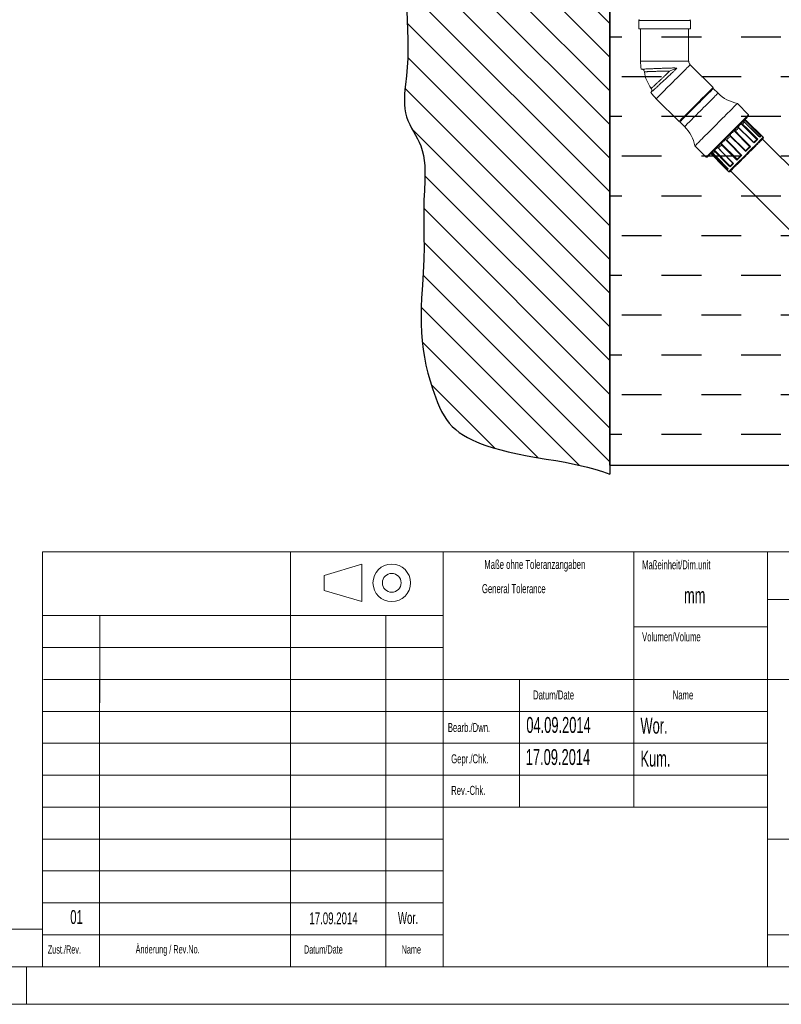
# Model space of a CAD drawing. Header units: millimetres. Extents: x 0 to 420, y 0 to 297.
# Tile 20 of 31: x 229 to 330, y 0 to 131. Entities that reach past the tile are written whole.
import ezdxf

# ---------------------------------------------------------------- set-up
doc = ezdxf.new("R2010")
doc.units = ezdxf.units.MM
doc.styles.add('SLDTEXTSTYLE0', font='TXT', dxfattribs={"width": 0.638186})
doc.styles.add('SLDTEXTSTYLE1', font='TXT', dxfattribs={"width": 0.605})
doc.dimstyles.new('SLDDIMSTYLE1', dxfattribs={"dimtxt": 2.568319, "dimasz": 3.3, "dimexe": 0, "dimexo": 0.0625, "dimgap": 0.64208, "dimtad": 1, "dimdec": 1, "dimlfac": 10, "dimrnd": 1e-09, "dimzin": 12, "dimdsep": 46, "dimtxsty": 'SLDTEXTSTYLE1', "dimsah": 1, "dimcen": 0.09, "dimadec": 0, "dimazin": 3, "dimtfac": 1, "dimtdec": 1, "dimtofl": 0, "dimtmove": 0, "dimatfit": 3, "dimfxl": 1, "dimfrac": 2, "dimtolj": 1, "dimtzin": 12, "dimarcsym": 0})

# ---------------------------------------------------------------- blocks, each defined once
blk = doc.blocks.new('SW_BROKEN_VIEW_0')
at = {"color": 0, "linetype": 'Continuous'}
for p, q in [((0, 27.43), (0, -66.6)), ((-27.02, 20.43), (0, -6.59)), ((-27.07, 15.99), (0, -11.08)), ((-27.12, 11.55), (0, -15.57)), ((-27.16, 7.1), (0, -20.06)), ((-27.15, 2.6), (0, -24.55)), ((0, 0), (0, -66.6)), ((0, -65.42), (0, 0)), ((-27.09, -1.95), (0, -29.04)), ((-27.01, -4.93), (-26.96, -6.2)), ((-26.96, -6.2), (-26.91, -7.46)), ((-26.95, -6.58), (0, -33.53)), ((-26.91, -7.46), (-26.87, -8.73)), ((-26.87, -8.73), (-26.86, -10)), ((0, -8.37), (1.62, -8.37)), ((6.91, -8.37), (12.2, -8.37)), ((17.5, -8.37), (22.79, -8.37)), ((-26.86, -10), (-26.88, -11.28)), ((-26.88, -11.28), (-26.95, -12.42)), ((-26.88, -11.14), (0, -38.02)), ((-26.95, -12.42), (-27.06, -13.57)), ((-27.06, -13.57), (-27.19, -14.73)), ((1.62, -13.66), (6.91, -13.66)), ((12.2, -13.66), (17.5, -13.66)), ((22.79, -13.66), (28.08, -13.66)), ((-27.26, -15.4), (-27.31, -16.08)), ((-27.19, -14.73), (-27.26, -15.4)), ((-27.24, -15.27), (0, -42.51)), ((-27.31, -16.08), (-27.33, -16.74)), ((-27.33, -16.74), (-27.31, -17.4)), ((-27.31, -17.4), (-27.27, -17.95)), ((-27.27, -17.95), (-27.18, -18.49)), ((-27.18, -18.49), (-27.05, -19.02)), ((-27.05, -19.02), (-26.86, -19.54)), ((-26.86, -19.54), (-26.63, -20.05)), ((0, -18.95), (1.62, -18.95)), ((6.91, -18.95), (12.2, -18.95)), ((17.5, -18.95), (22.79, -18.95)), ((-26.63, -20.05), (-26.38, -20.55)), ((-26.38, -20.55), (-26.12, -21.01)), ((-26.28, -20.73), (0, -47)), ((-26.12, -21.01), (-25.85, -21.48)), ((-25.85, -21.48), (-25.6, -21.95)), ((-25.6, -21.95), (-25.36, -22.43)), ((-25.36, -22.43), (-25.16, -22.91)), ((-25.16, -22.91), (-24.96, -23.54)), ((-24.96, -23.54), (-24.8, -24.19)), ((-24.8, -24.19), (-24.7, -24.85)), ((-24.7, -24.85), (-24.64, -25.52)), ((1.62, -24.24), (6.91, -24.24)), ((12.2, -24.24), (17.5, -24.24)), ((22.79, -24.24), (28.08, -24.24)), ((-24.64, -25.52), (-24.61, -26.2)), ((-24.61, -26.2), (-24.6, -26.88)), ((-24.6, -26.88), (-24.62, -27.57)), ((-24.6, -26.89), (0, -51.49)), ((-24.62, -27.57), (-24.68, -28.85)), ((-24.74, -30.12), (-24.77, -31.39)), ((-24.68, -28.85), (-24.74, -30.12)), ((0, -29.54), (1.62, -29.54)), ((6.91, -29.54), (12.2, -29.54)), ((17.5, -29.54), (22.79, -29.54)), ((-24.77, -31.21), (0, -55.98)), ((-24.77, -31.39), (-24.77, -32.64)), ((-24.77, -32.64), (-24.76, -33.88)), ((-24.76, -33.88), (-24.74, -35.12)), ((-24.74, -35.12), (-24.72, -36.35)), ((1.62, -34.83), (6.91, -34.83)), ((12.2, -34.83), (17.5, -34.83)), ((22.79, -34.83), (28.08, -34.83)), ((-24.72, -36.35), (-24.74, -38.05)), ((-24.73, -35.74), (0, -60.47)), ((-24.74, -38.05), (-24.82, -39.75)), ((-24.82, -39.75), (-24.93, -41.46)), ((-24.84, -40.12), (0, -64.96)), ((0, -40.12), (1.62, -40.12)), ((6.91, -40.12), (12.2, -40.12)), ((17.5, -40.12), (22.79, -40.12)), ((-24.93, -41.46), (-25.04, -43.17)), ((-25.04, -43.17), (-25.09, -44.31)), ((-25.09, -44.31), (-25.11, -45.45)), ((-25.09, -44.36), (-4.05, -65.4)), ((-25.11, -45.45), (-25.11, -46.6)), ((1.62, -45.41), (6.91, -45.41)), ((12.2, -45.41), (17.5, -45.41)), ((22.79, -45.41), (28.08, -45.41)), ((-25.11, -46.6), (-25.07, -47.73)), ((-25.07, -47.73), (-24.98, -48.86)), ((-24.98, -48.86), (-24.85, -49.99)), ((-24.97, -48.97), (-9.53, -64.41)), ((-24.85, -49.99), (-24.68, -51.04)), ((-24.68, -51.04), (-24.47, -52.09)), ((0, -50.7), (1.62, -50.7)), ((6.91, -50.7), (12.2, -50.7)), ((17.5, -50.7), (22.79, -50.7)), ((-24.47, -52.09), (-24.22, -53.14)), ((-24.22, -53.14), (-23.93, -54.18)), ((-23.93, -54.18), (-23.6, -55.22)), ((-23.78, -54.65), (-15.26, -63.17)), ((-23.6, -55.22), (-23.39, -55.84)), ((-23.39, -55.84), (-23.16, -56.46)), ((1.62, -55.99), (6.91, -55.99)), ((12.2, -55.99), (17.5, -55.99)), ((22.79, -55.99), (28.08, -55.99)), ((-23.16, -56.46), (-22.92, -57.08)), ((-22.92, -57.08), (-22.66, -57.68)), ((-22.66, -57.68), (-22.38, -58.27)), ((-22.38, -58.27), (-22.06, -58.84)), ((-22.06, -58.84), (-21.73, -59.34)), ((-21.73, -59.34), (-21.36, -59.82)), ((-21.36, -59.82), (-20.96, -60.26)), ((-20.96, -60.26), (-20.51, -60.67)), ((-20.51, -60.67), (-20.03, -61.04)), ((-20.03, -61.04), (-19.49, -61.4)), ((-19.49, -61.4), (-18.92, -61.73)), ((0, -61.29), (1.62, -61.29)), ((6.91, -61.29), (12.2, -61.29)), ((17.5, -61.29), (22.79, -61.29)), ((-18.92, -61.73), (-18.33, -62.03)), ((-18.33, -62.03), (-17.72, -62.3)), ((-17.72, -62.3), (-17.1, -62.55)), ((-17.1, -62.55), (-16.48, -62.78)), ((-16.48, -62.78), (-15.5, -63.1)), ((-15.5, -63.1), (-14.52, -63.38)), ((-14.52, -63.38), (-13.53, -63.63)), ((-13.53, -63.63), (-12.27, -63.91)), ((-12.27, -63.91), (-11, -64.15)), ((-11, -64.15), (-9.74, -64.38)), ((-9.74, -64.38), (-8.47, -64.59)), ((-8.47, -64.59), (-7.2, -64.8)), ((-7.2, -64.8), (-5.93, -65.02)), ((-5.93, -65.02), (-4.94, -65.21)), ((-4.94, -65.21), (-3.94, -65.43)), ((-3.94, -65.43), (-2.95, -65.67)), ((0, -65.42), (76.14, -65.42)), ((-2.95, -65.67), (-1.97, -65.94)), ((-1.97, -65.94), (-0.98, -66.25)), ((-0.98, -66.25), (0, -66.6))]:
    blk.add_line(p, q, dxfattribs=at)
blk = doc.blocks.new('_D_1')
at = {"color": 7, "linetype": 'Continuous', "lineweight": 0}
for p, q in [((287.43, 200.76), (286.84, 200.76)), ((286.84, 200.76), (286.84, 196.82)), ((293.8, 200.76), (294.38, 200.76)), ((294.38, 200.76), (294.38, 196.82)), ((286.84, 196.82), (287.43, 196.82)), ((294.38, 196.82), (293.8, 196.82)), ((304.07, 196.23), (285.42, 196.23)), ((304.07, 196.23), (312.96, 196.23))]:
    blk.add_line(p, q, dxfattribs=at)
for points in [[(304.07, 196.23), (307.37, 195.73), (307.37, 196.73)], [(312.96, 196.23), (309.66, 196.73), (309.66, 195.73)]]:
    blk.add_solid(points, dxfattribs=at)
at = {"color": 7, "linetype": 'Continuous', "lineweight": 0, "char_height": 2.646, "attachment_point": 1, "style": 'SLDTEXTSTYLE1'}
for s, insert in [('88,8', (287.18, 204.76)), ('3,5', (288.16, 200.23))]:
    blk.add_mtext(s, dxfattribs=dict(at, insert=insert))

msp = doc.modelspace()

# ---------------------------------------------------------------- linework, layer by layer
at = {"color": 7, "linetype": 'Continuous', "lineweight": 0}
for p, q in [((311.505, 130.974), (311.505, 129.874)), ((316.949, 129.874), (311.505, 129.874)), ((311.755, 129.874), (311.755, 125.574)), ((318.405, 129.874), (316.949, 129.874)), ((318.155, 125.574), (318.155, 129.874)), ((318.405, 129.874), (318.405, 130.974)), ((321.402, 122.037), (318.361, 125.078)), ((321.437, 121.931), (321.296, 121.931)), ((322.073, 121.295), (321.437, 121.931)), ((313.836, 120.552), (316.876, 117.512)), ((326.139, 118.431), (324.646, 119.924)), ((326.139, 118.289), (326.139, 118.431)), ((316.982, 117.618), (316.982, 117.476)), ((316.982, 117.476), (317.619, 116.84)), ((327.226, 115.134), (325.136, 117.219)), ((327.715, 115.623), (325.613, 117.696)), ((328.084, 115.424), (325.799, 117.669)), ((325.74, 113.648), (323.632, 115.715)), ((326.275, 114.183), (324.198, 116.281)), ((318.99, 114.267), (320.482, 112.774)), ((324.592, 112.499), (322.495, 114.578)), ((340.635, 102.521), (327.978, 115.178)), ((320.482, 112.774), (320.624, 112.774)), ((323.269, 111.177), (321.198, 113.281)), ((321.244, 113.114), (323.489, 110.829)), ((323.687, 111.595), (321.604, 113.687)), ((323.735, 110.935), (336.392, 98.278))]:
    msp.add_line(p, q, dxfattribs=at)
at = {"color": 8, "linetype": 'Continuous', "lineweight": 0}
for p, q in [((316.949, 130.974), (311.505, 130.974)), ((318.405, 130.974), (316.949, 130.974)), ((311.755, 125.574), (314.955, 125.574)), ((314.955, 125.574), (318.155, 125.574)), ((325.799, 117.669), (325.777, 117.647))]:
    msp.add_line(p, q, dxfattribs=at)
at = {"color": 133, "linetype": 'Continuous', "lineweight": 0}
for p, q in [((232.12, 60.25), (232.12, 5)), ((232.12, 60.25), (415, 60.25)), ((265.14, 51.738), (265.14, 60.25)), ((285.46, 60.25), (285.46, 5)), ((310.86, 60.25), (310.86, 26.25)), ((310.86, 60.25), (310.86, 26.25)), ((328.64, 60.25), (328.64, 5)), ((274.626, 58.605), (269.626, 57.105)), ((274.626, 58.605), (274.626, 53.605)), ((269.626, 57.105), (269.626, 55.105)), ((269.626, 55.105), (274.626, 53.605)), ((328.64, 53.875), (415, 53.875)), ((232.12, 51.75), (285.46, 51.75)), ((239.744, 40.139), (239.744, 51.75)), ((265.14, 51.738), (265.14, 5)), ((277.849, 51.784), (277.84, 5)), ((310.86, 50.25), (328.64, 50.25)), ((232.12, 47.5), (285.46, 47.5)), ((232.282, 43.25), (285.965, 43.25)), ((239.74, 43.25), (239.74, 5)), ((285.46, 43.25), (415, 43.25)), ((295.62, 43.25), (295.62, 26.25)), ((232.12, 39), (285.46, 39)), ((285.46, 39), (328.64, 39)), ((232.12, 34.75), (285.46, 34.75)), ((285.46, 34.75), (328.64, 34.75)), ((232.12, 30.5), (285.46, 30.5)), ((285.46, 30.5), (328.64, 30.5)), ((232.12, 26.25), (285.46, 26.25)), ((285.46, 26.25), (328.64, 26.25)), ((232.12, 22), (285.46, 22)), ((328.64, 22), (415, 22)), ((232.12, 17.75), (285.46, 17.75)), ((232.12, 13.5), (285.46, 13.5)), ((10, 10), (232.12, 10)), ((232.12, 9.25), (285.46, 9.25)), ((328.64, 9.25), (415, 9.25)), ((5, 5), (415, 5)), ((230, 0), (230, 5)), ((0, 0), (420, 0))]:
    msp.add_line(p, q, dxfattribs=at)
at = {"color": 7, "linetype": 'Continuous', "lineweight": 0, "flags": 128}
for points in [[(315.623, 124.235), (316.103, 124.433), (316.345, 124.533), (316.581, 124.631)], [(321.437, 121.931), (321.424, 121.918), (321.387, 121.881), (321.324, 121.818), (321.238, 121.732), (321.129, 121.623), (320.998, 121.492), (320.846, 121.34), (320.676, 121.17), (320.49, 120.984), (320.289, 120.783), (320.076, 120.57), (319.853, 120.347), (319.622, 120.116), (319.387, 119.881), (319.15, 119.644), (318.914, 119.408), (318.681, 119.175), (318.454, 118.948), (318.236, 118.73), (318.028, 118.522), (317.834, 118.328), (317.656, 118.15), (317.495, 117.989), (317.353, 117.847), (317.233, 117.727), (317.135, 117.629), (317.061, 117.555), (317.011, 117.505), (316.985, 117.479), (316.982, 117.476)], [(319.139, 119.774), (319.375, 120.011), (319.609, 120.245), (319.838, 120.474), (320.059, 120.695), (320.27, 120.906), (320.469, 121.104), (320.653, 121.288), (320.82, 121.456), (320.969, 121.605), (321.098, 121.734), (321.206, 121.841), (321.291, 121.926), (321.352, 121.988), (321.389, 122.025), (321.402, 122.037)], [(316.876, 117.512), (316.888, 117.524), (316.926, 117.561), (316.987, 117.622), (317.072, 117.707), (317.179, 117.815), (317.308, 117.944), (317.457, 118.093), (317.625, 118.26), (317.809, 118.444), (318.007, 118.643), (318.219, 118.854), (318.44, 119.075), (318.668, 119.304), (318.902, 119.538), (319.139, 119.774)], [(324.646, 119.924), (324.643, 119.921), (324.618, 119.896), (324.569, 119.846), (324.495, 119.773), (324.398, 119.675), (324.278, 119.556), (324.137, 119.414), (323.975, 119.252), (323.794, 119.072), (323.596, 118.873), (323.382, 118.66), (323.155, 118.432), (322.916, 118.193), (322.667, 117.944), (322.41, 117.688), (322.149, 117.426), (321.884, 117.162), (321.619, 116.896), (321.356, 116.633), (321.097, 116.374), (320.844, 116.121), (320.599, 115.877), (320.366, 115.643), (320.145, 115.422), (319.939, 115.216), (319.749, 115.026), (319.577, 114.855), (319.426, 114.703), (319.295, 114.572), (319.186, 114.463), (319.101, 114.378), (319.039, 114.316), (319.002, 114.279), (318.99, 114.267)], [(320.482, 112.774), (320.495, 112.786), (320.532, 112.824), (320.594, 112.885), (320.679, 112.971), (320.788, 113.079), (320.918, 113.21), (321.07, 113.362), (321.242, 113.533), (321.431, 113.723), (321.638, 113.929), (321.858, 114.15), (322.092, 114.384), (322.336, 114.628), (322.589, 114.881), (322.849, 115.14), (323.112, 115.404), (323.377, 115.669), (323.642, 115.933), (323.903, 116.195), (324.16, 116.451), (324.408, 116.7), (324.648, 116.939), (324.875, 117.167), (325.089, 117.381), (325.287, 117.579), (325.468, 117.76), (325.63, 117.921), (325.771, 118.063), (325.891, 118.183), (325.988, 118.28), (326.062, 118.353), (326.111, 118.403), (326.136, 118.428), (326.139, 118.431)], [(326.139, 118.289), (326.127, 118.277), (326.089, 118.24), (326.027, 118.178), (325.942, 118.092), (325.833, 117.983), (325.701, 117.852), (325.549, 117.699), (325.377, 117.528), (325.187, 117.338), (324.981, 117.131), (324.76, 116.911), (324.527, 116.677), (324.283, 116.434), (324.032, 116.182), (323.774, 115.924), (323.513, 115.663), (323.25, 115.4), (322.989, 115.139), (322.731, 114.882), (322.48, 114.63), (322.236, 114.386), (322.003, 114.153), (321.782, 113.932), (321.576, 113.726), (321.386, 113.536), (321.214, 113.364), (321.062, 113.212), (320.93, 113.081), (320.821, 112.971), (320.735, 112.886), (320.674, 112.824), (320.636, 112.786), (320.624, 112.774)], [(324.801, 116.671), (324.751, 116.621), (324.699, 116.569), (324.647, 116.517), (324.594, 116.464), (324.54, 116.41), (324.486, 116.356), (324.431, 116.301), (324.375, 116.245)], [(325.136, 117.219), (325.089, 117.172), (325.04, 117.123), (324.989, 117.072), (324.937, 117.02), (324.883, 116.966), (324.827, 116.91), (324.77, 116.853), (324.712, 116.795)], [(326.841, 114.729), (326.487, 115.075), (324.747, 116.773)], [(326.863, 114.66), (326.749, 114.771), (326.29, 115.219), (324.801, 116.671)], [(325.572, 117.442), (325.545, 117.415), (325.516, 117.386), (325.486, 117.356), (325.455, 117.325), (325.423, 117.292), (325.389, 117.258), (325.353, 117.223), (325.317, 117.186)], [(325.317, 117.186), (325.43, 117.073), (325.883, 116.621), (327.356, 115.152)], [(325.613, 117.696), (325.6, 117.683), (325.584, 117.667), (325.566, 117.65), (325.546, 117.63), (325.524, 117.607), (325.499, 117.583), (325.473, 117.556), (325.444, 117.527)], [(327.614, 115.458), (327.238, 115.825), (325.538, 117.486)], [(327.633, 115.429), (327.518, 115.541), (327.06, 115.988), (325.572, 117.442)], [(325.777, 117.647), (325.891, 117.535), (326.347, 117.085), (327.829, 115.625)], [(323.688, 115.557), (323.627, 115.497), (323.567, 115.437), (323.506, 115.376), (323.446, 115.316), (323.385, 115.255), (323.325, 115.195), (323.265, 115.135), (323.205, 115.075)], [(324.198, 116.281), (324.13, 116.213), (324.06, 116.143), (323.99, 116.073), (323.919, 116.003), (323.848, 115.932), (323.777, 115.86), (323.705, 115.788), (323.632, 115.715)], [(325.744, 113.54), (325.63, 113.653), (325.173, 114.101), (323.688, 115.557)], [(324.375, 116.245), (324.488, 116.131), (324.938, 115.676), (326.401, 114.197)], [(327.715, 115.623), (327.703, 115.61), (327.688, 115.595), (327.671, 115.578), (327.652, 115.559), (327.631, 115.538), (327.608, 115.515), (327.582, 115.49), (327.582, 115.49)], [(327.829, 115.625), (327.815, 115.611), (327.798, 115.594), (327.778, 115.574), (327.755, 115.551), (327.729, 115.525), (327.7, 115.496), (327.668, 115.464), (327.633, 115.429)], [(322, 114.084), (321.945, 114.028), (321.891, 113.974), (321.839, 113.922), (321.788, 113.871), (321.739, 113.822), (321.692, 113.775), (321.647, 113.73), (321.604, 113.687)], [(322.025, 114.042), (322.434, 113.623), (324.066, 111.95)], [(322.53, 114.399), (322.475, 114.345), (322.422, 114.292), (322.369, 114.239), (322.318, 114.187), (322.267, 114.137), (322.217, 114.087), (322.168, 114.037), (322.119, 113.989)], [(323.05, 115.134), (322.979, 115.062), (322.908, 114.991), (322.837, 114.92), (322.767, 114.85), (322.698, 114.781), (322.629, 114.712), (322.561, 114.645), (322.495, 114.578)], [(324.575, 112.372), (324.462, 112.484), (324.007, 112.935), (322.53, 114.399)], [(323.052, 115.133), (323.493, 114.682), (325.118, 113.024)], [(323.205, 115.075), (323.317, 114.96), (323.765, 114.503), (325.221, 113.017)], [(326.275, 114.183), (326.21, 114.118), (326.145, 114.052), (326.078, 113.986), (326.011, 113.919), (325.944, 113.852), (325.876, 113.784), (325.808, 113.716), (325.74, 113.648)], [(326.401, 114.197), (326.322, 114.118), (326.242, 114.038), (326.16, 113.957), (326.078, 113.875), (325.996, 113.792), (325.912, 113.708), (325.828, 113.625), (325.744, 113.54)], [(327.226, 115.134), (327.181, 115.089), (327.135, 115.042), (327.087, 114.994), (327.037, 114.945), (326.986, 114.894), (326.934, 114.841), (326.88, 114.787), (326.825, 114.732)], [(327.356, 115.152), (327.302, 115.098), (327.246, 115.042), (327.187, 114.984), (327.127, 114.923), (327.064, 114.86), (326.999, 114.795), (326.932, 114.728), (326.863, 114.66)], [(321.329, 113.413), (321.305, 113.388), (321.283, 113.366), (321.263, 113.346), (321.245, 113.328), (321.23, 113.313), (321.217, 113.3), (321.206, 113.289), (321.198, 113.281)], [(323.27, 111.067), (323.158, 111.181), (322.709, 111.637), (321.25, 113.12)], [(321.373, 113.309), (321.742, 112.931), (323.399, 111.236)], [(321.637, 113.507), (321.604, 113.474), (321.572, 113.442), (321.541, 113.411), (321.512, 113.382), (321.484, 113.354), (321.458, 113.328), (321.433, 113.303), (321.41, 113.28)], [(321.41, 113.28), (321.522, 113.165), (321.969, 112.707), (323.423, 111.219)], [(323.67, 111.466), (323.557, 111.58), (323.105, 112.033), (321.637, 113.507)], [(322.119, 113.989), (322.231, 113.875), (322.678, 113.416), (324.131, 111.927)], [(325.221, 113.017), (325.137, 112.933), (325.054, 112.851), (324.972, 112.768), (324.891, 112.687), (324.81, 112.607), (324.731, 112.527), (324.652, 112.449), (324.575, 112.372)], [(325.117, 113.025), (325.05, 112.957), (324.982, 112.89), (324.916, 112.823), (324.85, 112.757), (324.784, 112.692), (324.719, 112.627), (324.655, 112.562), (324.592, 112.499)], [(324.131, 111.927), (324.065, 111.862), (324.002, 111.798), (323.941, 111.737), (323.882, 111.678), (323.825, 111.622), (323.771, 111.567), (323.719, 111.516), (323.67, 111.466)], [(324.063, 111.97), (324.011, 111.918), (323.96, 111.867), (323.91, 111.818), (323.863, 111.77), (323.816, 111.724), (323.772, 111.679), (323.729, 111.636), (323.687, 111.595)], [(323.355, 111.263), (323.351, 111.258), (323.332, 111.239), (323.315, 111.223), (323.301, 111.208), (323.288, 111.196), (323.278, 111.185), (323.269, 111.177)], [(323.423, 111.219), (323.394, 111.19), (323.367, 111.163), (323.343, 111.14), (323.323, 111.119), (323.305, 111.101), (323.29, 111.087), (323.279, 111.075), (323.27, 111.067)], [(323.636, 110.836), (323.662, 110.862), (323.708, 110.908), (323.716, 110.916)]]:
    msp.add_lwpolyline(points, dxfattribs=at)
at = {"color": 8, "linetype": 'Continuous', "lineweight": 0, "flags": 128}
for points in [[(316.098, 122.815), (316.335, 123.051), (316.569, 123.285), (316.798, 123.514), (317.019, 123.735), (317.23, 123.946), (317.428, 124.145), (317.612, 124.329), (317.78, 124.496), (317.929, 124.645), (318.058, 124.774), (318.165, 124.882), (318.25, 124.967), (318.312, 125.028), (318.349, 125.065), (318.361, 125.078)], [(313.836, 120.552), (313.848, 120.565), (313.885, 120.602), (313.946, 120.663), (314.031, 120.748), (314.139, 120.855), (314.268, 120.984), (314.417, 121.133), (314.584, 121.301), (314.768, 121.485), (314.967, 121.683), (315.178, 121.895), (315.399, 122.116), (315.628, 122.344), (315.862, 122.578), (316.098, 122.815)], [(317.619, 116.84), (317.631, 116.852), (317.669, 116.89), (317.731, 116.953), (317.818, 117.039), (317.927, 117.148), (318.058, 117.279), (318.209, 117.431), (318.379, 117.6), (318.566, 117.787), (318.767, 117.988), (318.98, 118.201), (319.203, 118.424), (319.433, 118.654), (319.668, 118.889), (319.905, 119.126), (320.142, 119.363), (320.375, 119.596), (320.602, 119.823), (320.82, 120.041), (321.027, 120.249), (321.221, 120.443), (321.4, 120.621), (321.561, 120.782), (321.702, 120.923), (321.822, 121.044), (321.92, 121.142), (321.995, 121.216), (322.045, 121.266), (322.07, 121.291), (322.073, 121.295)], [(323.488, 110.843), (323.512, 110.867), (323.629, 110.983), (323.828, 111.182), (324.102, 111.456), (324.44, 111.794), (324.83, 112.184), (325.256, 112.611), (325.703, 113.057), (326.152, 113.507), (326.587, 113.942), (326.991, 114.346), (327.349, 114.703), (327.646, 115), (327.871, 115.226), (328.016, 115.371), (328.075, 115.43), (328.071, 115.425)], [(321.25, 113.12), (321.246, 113.116), (321.244, 113.114), (321.244, 113.114)]]:
    msp.add_lwpolyline(points, dxfattribs=at)
at = {"color": 133, "linetype": 'Continuous', "lineweight": 0}
for radius in [2.5, 1.25]:
    msp.add_circle((278.626, 56.105), radius, dxfattribs=at)
at = {"color": 7, "linetype": 'Continuous', "lineweight": 0}
for centre, radius, start, end in [((311.605, 130.974), 0.1, 90.00067, 179.99848), ((318.305, 130.974), 0.1, 0.00116, 89.99959), ((318.858, 125.574), 7.103, 180.00013, 188.79169), ((318.858, 125.574), 0.702, 179.99951, 225.00016), ((316.755, 124.703), 4.526, 187.1567, 217.8411), ((318.858, 125.574), 7.102, 216.2072, 225.00011), ((325.609, 124.83), 5, 224.99981, 258.90131), ((314.083, 113.304), 5, 11.0988, 44.99995), ((325.659, 117.527), 0.2, 45.50179, 134.99785), ((321.387, 113.254), 0.2, 134.99985, 224.50013)]:
    msp.add_arc(centre, radius, start, end, dxfattribs=at)
for points, knots in [([(312.137, 124.502), (312.201, 124.504), (312.344, 124.511), (312.612, 124.522), (312.962, 124.537), (313.392, 124.554), (313.869, 124.573), (314.378, 124.592), (314.91, 124.612), (315.455, 124.632), (315.917, 124.645), (316.293, 124.655), (316.486, 124.639), (316.581, 124.631)], [0, 0, 0, 0, 0.0431437, 0.0967838, 0.1803608, 0.2799211, 0.387187, 0.5017207, 0.6237505, 0.7462433, 0.8697478, 0.9354375, 1, 1, 1, 1]), ([(316.581, 124.631), (316.499, 124.538), (316.331, 124.345), (316.006, 124.045), (315.634, 123.694), (315.221, 123.311), (314.814, 122.932), (314.435, 122.582), (314.088, 122.262), (313.795, 121.992), (313.551, 121.768), (313.41, 121.638), (313.347, 121.581)], [0, 0, 0, 0, 0.0839718, 0.1723094, 0.2981902, 0.4289036, 0.5524648, 0.673294, 0.7769726, 0.8709098, 0.9422473, 1, 1, 1, 1]), ([(311.846, 124.489), (311.894, 124.486), (311.995, 124.481), (312.129, 124.403), (312.23, 124.284), (312.253, 124.187), (312.264, 124.139)], [0, 0, 0, 0, 0.2407273, 0.4995788, 0.7586639, 1, 1, 1, 1]), ([(313.18, 121.926), (313.206, 121.885), (313.259, 121.8), (313.272, 121.645), (313.232, 121.494), (313.165, 121.42), (313.132, 121.384)], [0, 0, 0, 0, 0.2413362, 0.5004216, 0.7592735, 1, 1, 1, 1]), ([(324.801, 116.671), (324.801, 116.671), (324.793, 116.696), (324.777, 116.735), (324.745, 116.78), (324.721, 116.791), (324.712, 116.795)], [0, 0, 0, 0, 0.0053898, 0.4936761, 0.8120141, 1, 1, 1, 1]), ([(325.136, 117.219), (325.149, 117.219), (325.183, 117.219), (325.244, 117.211), (325.291, 117.197), (325.316, 117.187), (325.317, 117.186)], [0, 0, 0, 0, 0.2115785, 0.5546117, 0.9955945, 1, 1, 1, 1]), ([(325.572, 117.442), (325.572, 117.442), (325.56, 117.463), (325.533, 117.496), (325.485, 117.523), (325.456, 117.526), (325.444, 117.527)], [0, 0, 0, 0, 0.0048542, 0.4529207, 0.7791332, 1, 1, 1, 1]), ([(325.613, 117.696), (325.626, 117.696), (325.659, 117.698), (325.717, 117.685), (325.758, 117.663), (325.777, 117.647), (325.777, 117.647)], [0, 0, 0, 0, 0.2294077, 0.5703233, 0.9956653, 1, 1, 1, 1]), ([(323.688, 115.557), (323.688, 115.558), (323.681, 115.585), (323.67, 115.63), (323.654, 115.684), (323.638, 115.707), (323.632, 115.715)], [0, 0, 0, 0, 0.0052932, 0.5008021, 0.8278359, 1, 1, 1, 1]), ([(324.198, 116.281), (324.209, 116.279), (324.24, 116.272), (324.299, 116.262), (324.347, 116.252), (324.375, 116.245), (324.375, 116.245)], [0, 0, 0, 0, 0.1859746, 0.5226417, 0.9951404, 1, 1, 1, 1]), ([(327.614, 115.458), (327.621, 115.449), (327.628, 115.44), (327.633, 115.429), (327.633, 115.429)], [0, 0, 0, 0, 0.9872679, 1, 1, 1, 1]), ([(327.715, 115.623), (327.722, 115.627), (327.735, 115.636), (327.759, 115.642), (327.789, 115.643), (327.814, 115.635), (327.826, 115.627), (327.829, 115.625), (327.829, 115.625)], [0, 0, 0, 0, 0.1922149, 0.3734383, 0.6255566, 0.924659, 0.9966243, 1, 1, 1, 1]), ([(328.077, 115.278), (328.083, 115.285), (328.095, 115.298), (328.108, 115.33), (328.111, 115.368), (328.099, 115.406), (328.083, 115.423), (328.077, 115.431)], [0, 0, 0, 0, 0.1594222, 0.3138741, 0.5915526, 0.8198342, 1, 1, 1, 1]), ([(322, 114.084), (322.004, 114.074), (322.014, 114.049), (322.056, 114.015), (322.095, 113.998), (322.119, 113.989), (322.119, 113.989)], [0, 0, 0, 0, 0.1922398, 0.5105106, 0.9946436, 1, 1, 1, 1]), ([(322.53, 114.399), (322.529, 114.4), (322.522, 114.427), (322.512, 114.475), (322.503, 114.535), (322.497, 114.567), (322.495, 114.578)], [0, 0, 0, 0, 0.0047871, 0.4730788, 0.8109195, 1, 1, 1, 1]), ([(323.05, 115.134), (323.058, 115.128), (323.08, 115.11), (323.133, 115.093), (323.177, 115.081), (323.204, 115.075), (323.205, 115.075)], [0, 0, 0, 0, 0.172029, 0.497547, 0.9946528, 1, 1, 1, 1]), ([(323.635, 110.836), (323.638, 110.838), (323.651, 110.851), (323.678, 110.878), (323.716, 110.916), (323.758, 110.958), (323.803, 111.003), (323.902, 111.102), (324.072, 111.272), (324.327, 111.527), (324.63, 111.831), (324.972, 112.173), (325.343, 112.543), (325.729, 112.929), (326.119, 113.319), (326.501, 113.701), (326.863, 114.063), (327.193, 114.393), (327.478, 114.679), (327.673, 114.873), (327.789, 114.99), (327.85, 115.051), (327.915, 115.115), (327.981, 115.181), (328.035, 115.235), (328.066, 115.266), (328.077, 115.277)], [0, 0, 0, 0, 0.0015954, 0.0088348, 0.0181465, 0.0272273, 0.0371935, 0.0488858, 0.0940184, 0.1520477, 0.2211147, 0.2989412, 0.3831504, 0.4710397, 0.5598332, 0.646769, 0.7290346, 0.8041108, 0.8695612, 0.9220605, 0.9356128, 0.9481578, 0.9632122, 0.9790961, 0.9926943, 1, 1, 1, 1]), ([(326.275, 114.183), (326.28, 114.185), (326.29, 114.189), (326.313, 114.193), (326.346, 114.197), (326.377, 114.198), (326.397, 114.198), (326.401, 114.197), (326.401, 114.197)], [0, 0, 0, 0, 0.1148865, 0.2665991, 0.5327763, 0.9032355, 0.9956588, 1, 1, 1, 1]), ([(326.841, 114.729), (326.842, 114.728), (326.848, 114.724), (326.855, 114.702), (326.861, 114.68), (326.863, 114.663), (326.863, 114.66), (326.863, 114.66)], [0, 0, 0, 0, 0.0320804, 0.3302735, 0.8462493, 0.9928643, 1, 1, 1, 1]), ([(327.226, 115.134), (327.232, 115.138), (327.245, 115.145), (327.271, 115.153), (327.304, 115.158), (327.334, 115.156), (327.352, 115.153), (327.356, 115.152), (327.356, 115.152)], [0, 0, 0, 0, 0.160758, 0.3325273, 0.5945074, 0.919757, 0.9964354, 1, 1, 1, 1]), ([(321.25, 113.12), (321.25, 113.12), (321.233, 113.139), (321.21, 113.178), (321.196, 113.235), (321.197, 113.268), (321.198, 113.281)], [0, 0, 0, 0, 0.0043672, 0.4298544, 0.7696864, 1, 1, 1, 1]), ([(321.329, 113.413), (321.33, 113.401), (321.332, 113.371), (321.357, 113.321), (321.389, 113.293), (321.41, 113.28), (321.41, 113.28)], [0, 0, 0, 0, 0.2238003, 0.5519338, 0.9952191, 1, 1, 1, 1]), ([(321.637, 113.507), (321.637, 113.507), (321.626, 113.532), (321.612, 113.579), (321.603, 113.639), (321.604, 113.674), (321.604, 113.687)], [0, 0, 0, 0, 0.0043596, 0.4420929, 0.7854266, 1, 1, 1, 1]), ([(325.117, 113.025), (325.119, 113.024), (325.125, 113.021), (325.141, 113.02), (325.169, 113.018), (325.197, 113.017), (325.216, 113.017), (325.22, 113.017), (325.221, 113.017)], [0, 0, 0, 0, 0.06156019, 0.18643177, 0.4528929, 0.87981688, 0.99452775, 1, 1, 1, 1]), ([(325.74, 113.648), (325.74, 113.645), (325.742, 113.638), (325.743, 113.622), (325.744, 113.593), (325.744, 113.564), (325.744, 113.545), (325.744, 113.541), (325.744, 113.54)], [0, 0, 0, 0, 0.0664205, 0.19485899, 0.46214159, 0.88274491, 0.99466519, 1, 1, 1, 1]), ([(323.687, 111.595), (323.683, 111.589), (323.675, 111.576), (323.668, 111.55), (323.663, 111.516), (323.665, 111.487), (323.669, 111.47), (323.67, 111.466), (323.67, 111.466)], [0, 0, 0, 0, 0.1656767, 0.3393934, 0.6005513, 0.921209, 0.9964868, 1, 1, 1, 1]), ([(324.066, 111.95), (324.072, 111.946), (324.088, 111.934), (324.111, 111.93), (324.127, 111.927), (324.13, 111.927), (324.131, 111.927)], [0, 0, 0, 0, 0.3037411, 0.8395949, 0.9926021, 1, 1, 1, 1]), ([(324.592, 112.499), (324.591, 112.498), (324.588, 112.493), (324.583, 112.479), (324.578, 112.455), (324.575, 112.418), (324.575, 112.389), (324.575, 112.372), (324.575, 112.372)], [0, 0, 0, 0, 0.0220032, 0.1416981, 0.3282389, 0.6065635, 0.9957647, 1, 1, 1, 1]), ([(323.269, 111.177), (323.265, 111.171), (323.257, 111.158), (323.251, 111.134), (323.251, 111.105), (323.26, 111.081), (323.268, 111.069), (323.27, 111.067), (323.27, 111.067)], [0, 0, 0, 0, 0.1946252, 0.3756821, 0.625723, 0.9239002, 0.9965872, 1, 1, 1, 1]), ([(323.401, 111.237), (323.405, 111.232), (323.412, 111.225), (323.42, 111.221), (323.423, 111.22), (323.423, 111.219)], [0, 0, 0, 0, 0.6765761, 0.9850914, 1, 1, 1, 1]), ([(323.482, 110.836), (323.49, 110.83), (323.507, 110.815), (323.545, 110.802), (323.584, 110.805), (323.615, 110.818), (323.628, 110.83), (323.635, 110.836)], [0, 0, 0, 0, 0.1801754, 0.4084387, 0.6861339, 0.8405431, 1, 1, 1, 1])]:
    msp.add_open_spline(points, degree=3, knots=knots, dxfattribs=at)
at = {"color": 8, "linetype": 'Continuous', "lineweight": 0}
for points, knots in [([(315.623, 124.235), (315.556, 124.235), (315.419, 124.237), (315.21, 124.235), (315.001, 124.232), (314.793, 124.228), (314.588, 124.223), (314.388, 124.217), (314.193, 124.211), (314, 124.205), (313.811, 124.198), (313.63, 124.192), (313.457, 124.185), (313.272, 124.179), (313.079, 124.171), (312.902, 124.164), (312.756, 124.159), (312.64, 124.154), (312.528, 124.15), (312.426, 124.146), (312.343, 124.142), (312.292, 124.14), (312.27, 124.14), (312.264, 124.139)], [0, 0, 0, 0, 0.0599039, 0.12246048, 0.18634504, 0.24639589, 0.30796618, 0.37010832, 0.42459786, 0.48224635, 0.54237864, 0.59300355, 0.64467302, 0.69665133, 0.75805771, 0.81723646, 0.85444545, 0.88907896, 0.9204135, 0.95448819, 0.97997158, 0.99494406, 1, 1, 1, 1]), ([(313.181, 121.926), (313.185, 121.93), (313.201, 121.946), (313.231, 121.973), (313.273, 122.012), (313.322, 122.057), (313.397, 122.127), (313.502, 122.223), (313.619, 122.331), (313.729, 122.434), (313.829, 122.526), (313.938, 122.627), (314.056, 122.737), (314.182, 122.854), (314.315, 122.978), (314.453, 123.107), (314.594, 123.239), (314.737, 123.373), (314.881, 123.51), (315.03, 123.651), (315.204, 123.818), (315.403, 124.011), (315.55, 124.16), (315.623, 124.235)], [0, 0, 0, 0, 0.0050507, 0.02017, 0.0360988, 0.0560018, 0.0794887, 0.1278328, 0.1828027, 0.2219694, 0.262415, 0.3035671, 0.3552349, 0.4066003, 0.4569369, 0.5172779, 0.5751256, 0.6297966, 0.6913258, 0.7528433, 0.8132766, 0.9067235, 1, 1, 1, 1])]:
    msp.add_open_spline(points, degree=3, knots=knots, dxfattribs=at)

# ---------------------------------------------------------------- block references
at = {"color": 7, "linetype": 'Continuous'}
msp.add_blockref('SW_BROKEN_VIEW_0', (307.65, 137.179), dxfattribs=at)

# ---------------------------------------------------------------- texts
at = {"color": 254, "linetype": 'Continuous', "lineweight": 0, "style": 'SLDTEXTSTYLE0'}
for s, insert, char_height, attachment_point in [('Maße ohne Toleranzangaben', (297.67, 59.161), 1.2, 2), ('Maßeinheit/Dim.unit', (311.954, 59.108), 1.2, 1), ('General Tolerance', (290.637, 55.931), 1.2, 1), ('Volumen/Volume', (311.954, 49.519), 1.2, 1), ('Datum/Date', (297.438, 41.781), 1.2, 1), ('Name', (316.038, 41.781), 1.2, 1), ('Bearb./Dwn.', (286.096, 37.451), 1.2, 1), ('Gepr./Chk.', (286.538, 33.281), 1.2, 1), ('Rev.-Chk.', (286.538, 29.081), 1.2, 1), ('Zust./Rev.', (232.838, 7.852), 1.1, 1), ('Änderung / Rev.No.', (244.537, 7.874), 1.1, 1), ('Datum/Date', (266.938, 7.852), 1.1, 1), ('Name', (279.938, 7.852), 1.1, 1)]:
    msp.add_mtext(s, dxfattribs=dict(at, insert=insert, char_height=char_height, attachment_point=attachment_point))
at = {"color": 7, "linetype": 'Continuous', "lineweight": 0, "style": 'SLDTEXTSTYLE1'}
for s, insert, char_height, attachment_point in [('mm', (317.531, 55.482), 2.1167, 1), ('04.09.2014', (296.544, 38.246), 2.1167, 1), ('Wor.', (311.738, 38.151), 2.1167, 1), ('17.09.2014', (296.471, 33.978), 2.1167, 1), ('Kum.', (311.738, 33.771), 2.1167, 1), ('01', (236.663, 12.548), 1.8521, 2), ('17.09.2014', (270.876, 12.237), 1.5875, 2), ('Wor.', (280.802, 12.292), 1.5875, 2)]:
    msp.add_mtext(s, dxfattribs=dict(at, insert=insert, char_height=char_height, attachment_point=attachment_point))

# ---------------------------------------------------------------- dimensions: what is measured, and where the dimension line sits
at = {"color": 7, "linetype": 'Continuous', "lineweight": 0}
dim = msp.add_linear_dim(base=(312.955, 196.231), p1=(304.071, 205.529), p2=(312.955, 124.483), dimstyle='SLDDIMSTYLE1', dxfattribs=at)
dim.commit()
dim.dimension.update_dxf_attribs({"geometry": '_D_1', "text_midpoint": (290.611, 196.231), "dimtype": 160})

doc.saveas('drawing.dxf')
